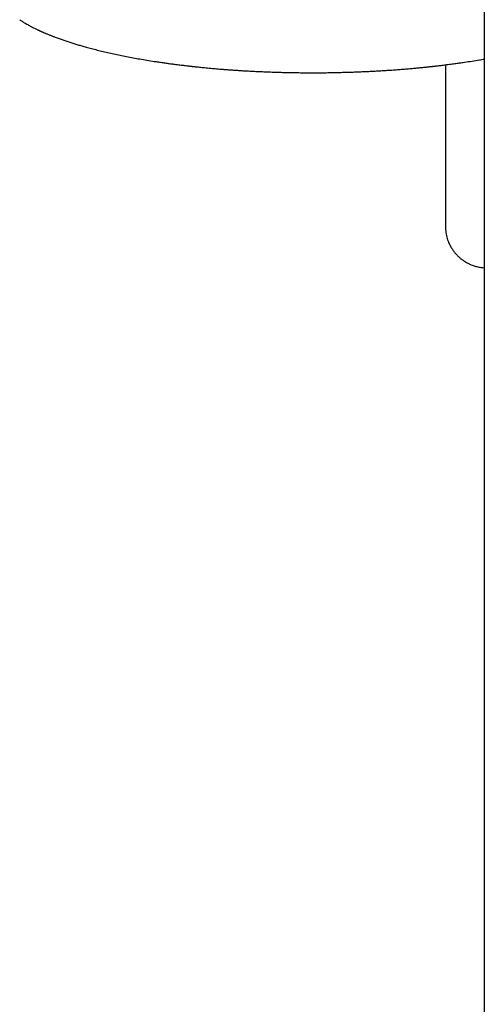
# Model space of a CAD drawing. Header units: millimetres. Extents: x 8 to 1764, y 12 to 2805.
# Tile 4 of 26: x 808 to 886, y 1148 to 1314. Entities that reach past the tile are written whole.
import ezdxf

# ---------------------------------------------------------------- set-up
doc = ezdxf.new("R2010")
doc.units = ezdxf.units.MM

msp = doc.modelspace()

# ---------------------------------------------------------------- linework, layer by layer
at = {"color": 7, "linetype": 'Continuous', "lineweight": 30}
for p, q in [((886.47, 1372.36), (886.47, 1313.4)), ((886.47, 1313.4), (886.47, 977.96)), ((879.92, 1306.12), (879.92, 1278.89))]:
    msp.add_line(p, q, dxfattribs=at)
for points, knots in [([(808.18, 1313.71), (808.21, 1313.7), (808.3, 1313.64), (808.47, 1313.53), (808.71, 1313.38), (808.96, 1313.23), (809.23, 1313.07), (809.52, 1312.9), (809.82, 1312.73), (810.11, 1312.58), (810.38, 1312.44), (810.57, 1312.34), (810.67, 1312.29), (810.67, 1312.29)], [0, 0, 0, 0, 0.0292, 0.126403, 0.229359, 0.336644, 0.440419, 0.565956, 0.683838, 0.794067, 0.896645, 0.991574, 1, 1, 1, 1]), ([(810.67, 1312.29), (810.75, 1312.25), (810.89, 1312.18), (811.09, 1312.09), (811.25, 1312.01), (811.38, 1311.95), (811.49, 1311.9), (811.59, 1311.85), (811.68, 1311.81), (811.76, 1311.77), (811.86, 1311.73), (811.99, 1311.67), (812.14, 1311.61), (812.31, 1311.53), (812.49, 1311.45), (812.7, 1311.37), (812.91, 1311.28), (813.13, 1311.19), (813.35, 1311.1), (813.58, 1311.01), (813.8, 1310.92), (814.16, 1310.79), (814.66, 1310.6), (815.31, 1310.37), (815.96, 1310.15), (816.62, 1309.93), (817.28, 1309.72), (817.97, 1309.51), (818.66, 1309.31), (819.43, 1309.09), (820.29, 1308.86), (821.24, 1308.62), (822.23, 1308.37), (823.25, 1308.14), (824.3, 1307.91), (825.36, 1307.68), (826.45, 1307.47), (827.57, 1307.26), (828.73, 1307.05), (829.93, 1306.85), (831, 1306.68), (831.92, 1306.55), (832.66, 1306.44), (833.38, 1306.34), (834.08, 1306.24), (834.81, 1306.15), (835.56, 1306.06), (836.16, 1305.99), (836.57, 1305.94), (836.78, 1305.91), (836.97, 1305.89), (837.12, 1305.88), (837.24, 1305.86), (837.33, 1305.85), (837.43, 1305.84), (837.55, 1305.83), (837.7, 1305.81), (837.88, 1305.79), (838.06, 1305.77), (838.33, 1305.75), (838.67, 1305.71), (839.12, 1305.67), (839.6, 1305.62), (840.11, 1305.57), (840.62, 1305.52), (841.12, 1305.48), (841.63, 1305.44), (842.17, 1305.39), (842.76, 1305.35), (843.38, 1305.3), (844.03, 1305.25), (844.7, 1305.21), (845.42, 1305.16), (846.17, 1305.11), (846.96, 1305.07), (847.78, 1305.03), (848.64, 1304.99), (849.53, 1304.95), (850.47, 1304.91), (851.46, 1304.88), (852.49, 1304.85), (853.56, 1304.83), (854.67, 1304.81), (855.82, 1304.79), (856.76, 1304.79), (857.33, 1304.79), (857.49, 1304.79)], [0, 0, 0, 0, 0.008025, 0.01613, 0.021002, 0.025433, 0.029366, 0.032802, 0.035741, 0.038236, 0.041635, 0.045853, 0.050892, 0.056751, 0.062675, 0.069252, 0.076315, 0.08335, 0.090322, 0.09723, 0.104075, 0.110858, 0.130119, 0.148852, 0.167064, 0.18508, 0.20307, 0.221035, 0.238973, 0.256887, 0.27949, 0.302447, 0.325771, 0.34946, 0.373516, 0.396651, 0.420182, 0.444112, 0.468441, 0.493169, 0.518296, 0.533535, 0.54837, 0.562617, 0.576274, 0.589341, 0.604848, 0.619434, 0.62407, 0.628205, 0.6317, 0.634556, 0.636771, 0.638346, 0.639973, 0.642285, 0.645274, 0.648601, 0.652072, 0.655687, 0.663412, 0.671724, 0.68062, 0.690102, 0.700171, 0.708708, 0.717973, 0.727965, 0.738685, 0.750133, 0.761686, 0.773896, 0.786764, 0.800288, 0.81447, 0.829038, 0.844239, 0.860075, 0.876544, 0.894002, 0.912119, 0.930896, 0.950333, 0.970428, 0.991183, 1, 1, 1, 1]), ([(857.49, 1304.79), (857.64, 1304.79), (858.15, 1304.79), (859.02, 1304.79), (860.09, 1304.8), (861.12, 1304.82), (862.11, 1304.84), (863.05, 1304.87), (863.95, 1304.89), (864.81, 1304.92), (865.69, 1304.96), (866.57, 1305), (867.44, 1305.04), (868.27, 1305.08), (869.04, 1305.13), (869.76, 1305.17), (870.53, 1305.22), (871.38, 1305.28), (872.31, 1305.35), (873.22, 1305.42), (874.09, 1305.5), (874.91, 1305.57), (875.52, 1305.63), (875.98, 1305.68), (876.27, 1305.71), (876.55, 1305.73), (876.81, 1305.76), (877.05, 1305.79), (877.26, 1305.81), (877.43, 1305.83), (877.57, 1305.84), (877.69, 1305.86), (877.82, 1305.87), (877.99, 1305.89), (878.19, 1305.91), (878.43, 1305.94), (878.71, 1305.97), (879.02, 1306.01), (879.37, 1306.05), (879.76, 1306.1), (880.18, 1306.15), (880.61, 1306.21), (881.05, 1306.26), (881.62, 1306.34), (882.31, 1306.44), (883.29, 1306.58), (884.4, 1306.75), (885.52, 1306.93), (886.19, 1307.04), (886.47, 1307.09)], [0, 0, 0, 0, 0.013934, 0.05015, 0.085133, 0.118885, 0.151405, 0.182145, 0.211697, 0.24006, 0.267234, 0.298035, 0.32715, 0.354581, 0.380326, 0.404386, 0.42676, 0.458478, 0.489901, 0.521064, 0.551966, 0.578944, 0.60572, 0.616184, 0.626613, 0.636404, 0.645138, 0.654069, 0.661532, 0.667527, 0.672053, 0.675918, 0.680443, 0.685943, 0.693239, 0.70184, 0.711748, 0.722961, 0.73548, 0.749305, 0.764437, 0.780415, 0.796306, 0.812081, 0.842733, 0.872941, 0.921033, 0.967952, 1, 1, 1, 1]), ([(879.92, 1278.89), (879.92, 1278.71), (879.93, 1278.35), (879.99, 1277.83), (880.09, 1277.33), (880.21, 1276.86), (880.37, 1276.41), (880.57, 1275.92), (880.83, 1275.41), (881.16, 1274.9), (881.51, 1274.44), (881.8, 1274.11), (882.03, 1273.88), (882.2, 1273.72), (882.36, 1273.57), (882.53, 1273.43), (882.71, 1273.3), (882.89, 1273.17), (883.18, 1272.97), (883.58, 1272.73), (884.14, 1272.46), (884.74, 1272.23), (885.38, 1272.05), (885.96, 1271.95), (886.32, 1271.92), (886.47, 1271.91)], [0, 0, 0, 0, 0.051606, 0.101546, 0.149822, 0.196432, 0.241378, 0.284658, 0.346446, 0.404491, 0.458794, 0.509356, 0.530691, 0.551949, 0.573128, 0.59423, 0.615254, 0.6362, 0.657068, 0.714042, 0.770434, 0.833805, 0.89643, 0.958314, 1, 1, 1, 1])]:
    msp.add_open_spline(points, degree=3, knots=knots, dxfattribs=at)

doc.saveas('drawing.dxf')
